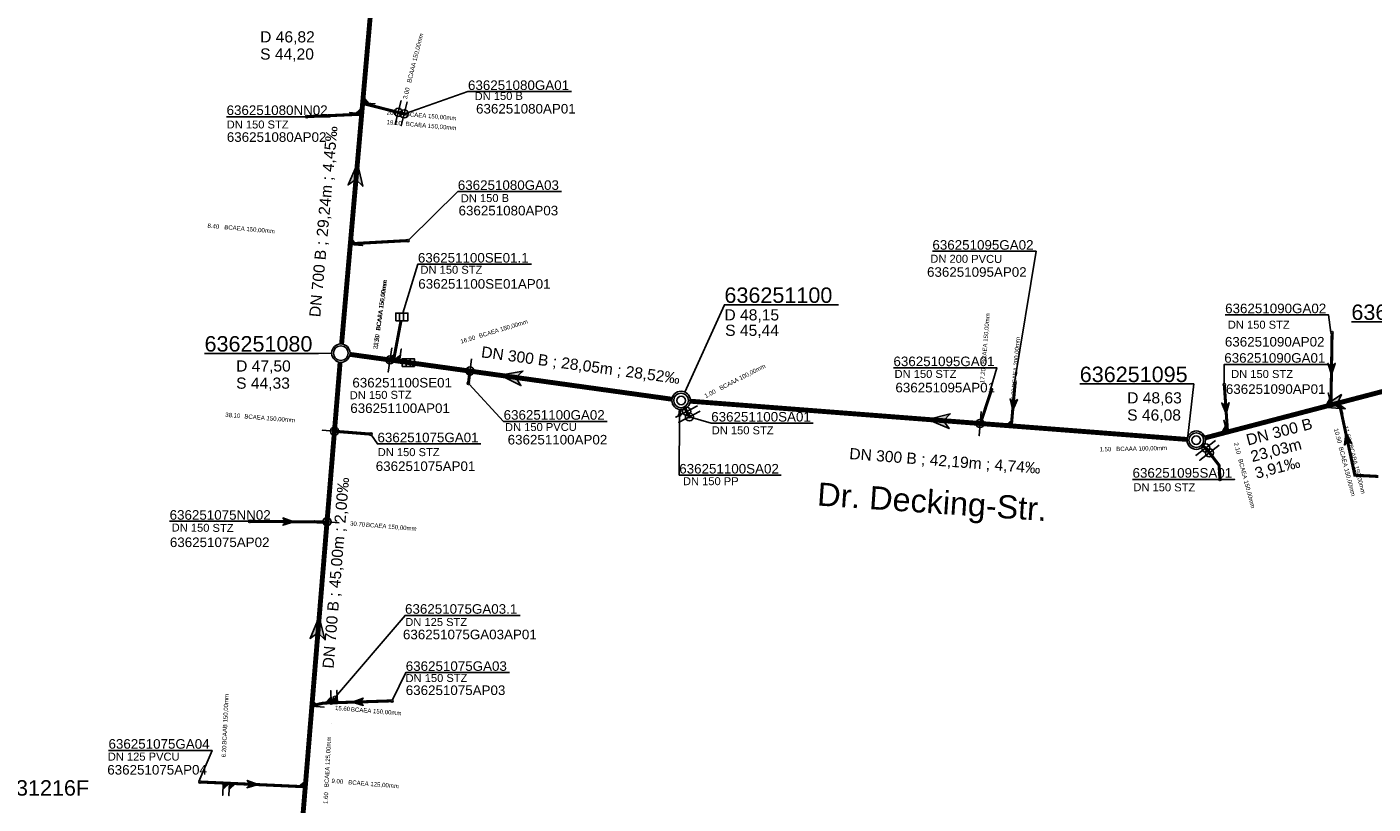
# Model space of a CAD drawing. Extents: x 356718 to 357658, y 5762241 to 5762615.
# Tile 100 of 157: x 357142 to 357252, y 5762405 to 5762468. Entities that reach past the tile are written whole.
import ezdxf
from ezdxf.enums import TextEntityAlignment as Align

# ---------------------------------------------------------------- set-up
doc = ezdxf.new("R2010")
doc.units = 0
doc.header["$MEASUREMENT"] = 0
doc.linetypes.add('AUSGEZOGEN', pattern=[0])
doc.linetypes.add('STRICHPUNKT', pattern=[5, 2, -1, 1, -1])
doc.layers.get('0').update_dxf_attribs({"linetype": 'AUSGEZOGEN'})
for name, color, linetype, true_color in [('111_00131_Symbol', 7, 'AUSGEZOGEN', 0x000000), ('111_00228_Schachtsymbol_nach_Sy', 7, 'AUSGEZOGEN', 0x000000), ('112_00229_Schachtdeckel', 7, 'AUSGEZOGEN', 0x000000), ('114_00133_Schachtnummer', 7, 'AUSGEZOGEN', 0x000000), ('114_10391_Deckelhoehe', 7, 'AUSGEZOGEN', 0x000000), ('114_10392_Schachtnummer', 7, 'AUSGEZOGEN', 0x000000), ('114_10393_Sohlhoehe', 7, 'AUSGEZOGEN', 0x000000), ('121_10376_Haltungen_Mischwasser', 6, 'STRICHPUNKT', 0xff00ff), ('121_10399_Haltungen_Mischwasser', 6, 'STRICHPUNKT', 0xff00ff), ('123_00048_Fliessrichtungspfeil', 7, 'AUSGEZOGEN', 0x000000), ('123_00137_Fliessrichtungspfeil', 7, 'AUSGEZOGEN', 0x000000), ('124_10395_Standard1', 7, 'AUSGEZOGEN', 0x000000), ('124_10626_Standard__Laenge____1', 7, 'AUSGEZOGEN', 0x000000), ('141_10677_Stutzen__alle__aus_DW', 7, 'AUSGEZOGEN', 0x000000), ('141_10868_Stutzen__141_', 7, 'AUSGEZOGEN', 0x000000), ('156_10394_Strassennamen_1_500', 7, 'AUSGEZOGEN', 0x000000)]:
    doc.layers.add(name, color=color, linetype=linetype, true_color=true_color)
doc.styles.add('ARIAL', font='arial.ttf', dxfattribs={"height": 1.5})
doc.styles.get("Standard").update_dxf_attribs({"font": 'arial.ttf', "height": 1})

# ---------------------------------------------------------------- blocks, each defined once
blk = doc.blocks.new('N03')
at = {"color": 0}
for radius in [0.75, 0.6]:
    blk.add_circle((0, 0), radius, dxfattribs=at)
blk = doc.blocks.new('ES')
at = {"color": 0, "linetype": 'AUSGEZOGEN'}
for points in [[(-0.494, -0.319), (-0.494, 0.306), (0.506, 0.306), (0.506, -0.319), (-0.494, -0.319)], [(-0.169, -0.319), (-0.169, 0.306)], [(0.156, -0.319), (0.156, 0.306)]]:
    blk.add_lwpolyline(points, dxfattribs=at)
blk = doc.blocks.new('F00')
at = {"color": 0}
blk.add_circle((0, 0), 0.1, dxfattribs=at)
blk = doc.blocks.new('DEC')
at = {"color": 0}
blk.add_circle((0, 0), 0.35, dxfattribs=at)
blk = doc.blocks.new('FLI')
at = {"color": 0, "linetype": 'AUSGEZOGEN'}
blk.add_lwpolyline([(-0.4, 0), (-0.9, -0.6), (0.9, 0), (-0.9, 0.6), (-0.4, 0)], close=True, dxfattribs=at)
at = {"color": 0}
for points in [[(-0.4, 0), (0.9, 0), (-0.9, 0.6)], [(-0.9, -0.6), (0.9, 0), (-0.4, 0)]]:
    blk.add_solid(points, dxfattribs=at)

msp = doc.modelspace()

# ---------------------------------------------------------------- linework, layer by layer
at = {"layer": '114_00133_Schachtnummer', "color": 18, "linetype": 'AUSGEZOGEN', "true_color": 0x000000}
for points in [[(357172.7, 5762461.1), (357177.8, 5762462.89), (357186.26, 5762462.89)], [(357164.54, 5762460.85), (357166.55, 5762460.84), (357158.09, 5762460.84)], [(357172.98, 5762450.8), (357176.97, 5762454.73), (357185.43, 5762454.73)], [(357222.41, 5762439.16), (357224.18, 5762449.86), (357215.72, 5762449.86)], [(357172.48, 5762444.82), (357173.71, 5762448.81), (357182.98, 5762448.81)], [(357248.25, 5762443.24), (357248.07, 5762444.67), (357239.62, 5762444.67)], [(357239.55, 5762439.08), (357239.55, 5762440.63), (357248.01, 5762440.63)], [(357220.45, 5762438.59), (357220.99, 5762440.35), (357212.54, 5762440.35)], [(357177.9, 5762439.02), (357180.71, 5762435.98), (357189.17, 5762435.98)], [(357195.08, 5762436.4), (357195.05, 5762431.6), (357203.38, 5762431.6)], [(357195.97, 5762436.33), (357197.66, 5762435.83), (357205.99, 5762435.83)], [(357169.93, 5762434.86), (357170.41, 5762434.15), (357178.86, 5762434.15)], [(357239.1, 5762431.25), (357240.39, 5762431.25), (357232.06, 5762431.25)], [(357159.89, 5762427.83), (357161.9, 5762427.83), (357153.44, 5762427.83)], [(357166.97, 5762413.52), (357172.66, 5762420.16), (357182.05, 5762420.16)], [(357171.64, 5762413.27), (357172.72, 5762415.49), (357181.18, 5762415.49)], [(357155.83, 5762406.6), (357156.9, 5762409.14), (357148.45, 5762409.14)]]:
    msp.add_lwpolyline(points, dxfattribs=at)
at = {"layer": '114_10392_Schachtnummer', "color": 18, "linetype": 'AUSGEZOGEN', "true_color": 0x000000}
for points in [[(357195.51, 5762438.37), (357198.74, 5762445.5), (357208.04, 5762445.5)], [(357258.84, 5762440.54), (357259.23, 5762444.1), (357249.93, 5762444.1)], [(357166.67, 5762441.55), (357165.6, 5762441.53), (357156.29, 5762441.53)], [(357236.58, 5762434.77), (357237.06, 5762439.04), (357227.75, 5762439.04)]]:
    msp.add_lwpolyline(points, dxfattribs=at)
at = {"layer": '121_10376_Haltungen_Mischwasser', "color": 6, "linetype": 'STRICHPUNKT', "true_color": 0xff00ff, "const_width": 0.4}
for points in [[(357167.48, 5762442.3), (357169.9, 5762469.94)], [(357194.46, 5762437.79), (357168.16, 5762441.45)], [(357163.8, 5762397.45), (357167.36, 5762440.81)], [(357258.81, 5762440.08), (357237.99, 5762434.64)], [(357236.51, 5762434.51), (357195.95, 5762437.63)]]:
    msp.add_lwpolyline(points, dxfattribs=at)
at = {"layer": '121_10399_Haltungen_Mischwasser', "color": 6, "linetype": 'STRICHPUNKT', "true_color": 0xff00ff, "const_width": 0.25}
for points in [[(357172.51, 5762461.09), (357169.3, 5762461.9)], [(357164.74, 5762460.85), (357169.02, 5762461.04)], [(357172.81, 5762450.73), (357168.3, 5762450.48)], [(357172.33, 5762444.19), (357171.74, 5762441.05)], [(357248.35, 5762443.12), (357248.26, 5762437.42)], [(357172.43, 5762440.86), (357171.53, 5762440.98)], [(357177.85, 5762439.19), (357177.95, 5762439.99)], [(357220.51, 5762438.47), (357219.67, 5762435.9)], [(357222.46, 5762438.98), (357222.17, 5762435.71)], [(357239.56, 5762438.88), (357239.81, 5762435.22)], [(357195.83, 5762436.45), (357195.54, 5762437.02)], [(357252.13, 5762431.49), (357250.21, 5762431.59), (357248.96, 5762437.4)], [(357195.09, 5762436.59), (357195.12, 5762436.94)], [(357169.78, 5762434.95), (357167, 5762435.17)], [(357239.2, 5762431.35), (357239.12, 5762432.41), (357238.11, 5762433.72), (357237.83, 5762433.96)], [(357160.09, 5762427.83), (357166.19, 5762427.77)], [(357171.5, 5762413.18), (357165.99, 5762413), (357165.16, 5762412.81)], [(357166.85, 5762413.36), (357166.69, 5762413.1)], [(357156.02, 5762406.56), (357164.42, 5762406.18)]]:
    msp.add_lwpolyline(points, dxfattribs=at)
at = {"layer": '141_10677_Stutzen__alle__aus_DW', "color": 18, "linetype": 'AUSGEZOGEN', "true_color": 0x000000}
for points in [[(357172.35, 5762462.16), (357171.86, 5762460.22)], [(357171.72, 5762440.96), (357171.86, 5762441.95)], [(357171.72, 5762440.96), (357171.79, 5762441.45), (357171.23, 5762441.02)], [(357196.54, 5762437.25), (357194.76, 5762436.34)], [(357239.13, 5762434.03), (357237.55, 5762432.81)], [(357166.64, 5762413.02), (357166.62, 5762413.52), (357166.14, 5762413)], [(357166.64, 5762413.02), (357166.6, 5762414.02)], [(357158.32, 5762406.46), (357158.28, 5762405.46)], [(357158.32, 5762406.46), (357158.3, 5762405.96), (357158.82, 5762406.43)]]:
    msp.add_lwpolyline(points, close=True, dxfattribs=at)
at = {"layer": '141_10677_Stutzen__alle__aus_DW', "color": 18, "true_color": 0x000000}
for centre in [(357172.11, 5762461.19), (357195.65, 5762436.8), (357238.34, 5762433.42)]:
    msp.add_circle(centre, 0.333, dxfattribs=at)
for points in [[(357171.72, 5762440.96), (357171.79, 5762441.45), (357171.23, 5762441.02)], [(357166.64, 5762413.02), (357166.62, 5762413.52), (357166.14, 5762413)], [(357158.32, 5762406.46), (357158.3, 5762405.96), (357158.82, 5762406.43)]]:
    msp.add_solid(points, dxfattribs=at)
at = {"layer": '141_10868_Stutzen__141_', "color": 18, "linetype": 'AUSGEZOGEN', "true_color": 0x000000}
for points in [[(357169.2, 5762461.98), (357169.7, 5762461.93), (357169.25, 5762462.47)], [(357169.12, 5762461.08), (357169.17, 5762461.58), (357168.63, 5762461.12)], [(357169.2, 5762461.98), (357170.2, 5762461.89)], [(357172.84, 5762462.04), (357172.35, 5762460.1)], [(357169.12, 5762461.08), (357168.13, 5762461.17)], [(357168.19, 5762450.42), (357168.69, 5762450.38), (357168.24, 5762450.92)], [(357168.19, 5762450.42), (357169.19, 5762450.33)], [(357171.57, 5762441.99), (357171.29, 5762440.01)], [(357172.22, 5762440.89), (357172.35, 5762441.88)], [(357172.22, 5762440.89), (357172.29, 5762441.38), (357171.72, 5762440.96)], [(357178.1, 5762441.08), (357177.83, 5762439.1)], [(357248.29, 5762437.33), (357248.04, 5762438.3)], [(357248.29, 5762437.33), (357248.16, 5762437.81), (357247.81, 5762437.2)], [(357248.97, 5762437.51), (357248.48, 5762437.38), (357249.09, 5762437.02)], [(357248.97, 5762437.51), (357249.22, 5762436.54)], [(357196.77, 5762436.81), (357194.99, 5762435.9)], [(357219.69, 5762436.8), (357219.54, 5762434.81)], [(357222.2, 5762435.61), (357222.24, 5762436.11), (357221.71, 5762435.65)], [(357222.2, 5762435.61), (357222.28, 5762436.61)], [(357239.78, 5762435.11), (357239.52, 5762436.07)], [(357167.89, 5762435.1), (357165.9, 5762435.26)], [(357239.78, 5762435.11), (357239.65, 5762435.59), (357239.29, 5762434.98)], [(357238.83, 5762434.43), (357237.24, 5762433.2)], [(357167.29, 5762427.72), (357165.29, 5762427.88)], [(357165.06, 5762412.75), (357165.56, 5762412.71), (357165.1, 5762413.25)], [(357167.14, 5762413.03), (357167.12, 5762413.53), (357166.64, 5762413.02)], [(357167.14, 5762413.03), (357167.1, 5762414.03)], [(357165.06, 5762412.75), (357166.05, 5762412.67)], [(357157.82, 5762406.48), (357157.78, 5762405.48)], [(357157.82, 5762406.48), (357157.8, 5762405.98), (357158.32, 5762406.46)], [(357164.52, 5762406.18), (357164.56, 5762406.67), (357164.02, 5762406.22)], [(357164.52, 5762406.18), (357163.52, 5762406.26)]]:
    msp.add_lwpolyline(points, close=True, dxfattribs=at)
at = {"layer": '141_10868_Stutzen__141_', "color": 18, "true_color": 0x000000}
for centre in [(357172.59, 5762461.07), (357171.43, 5762441), (357177.96, 5762440.09), (357195.88, 5762436.35), (357219.61, 5762435.81), (357166.9, 5762435.18), (357238.04, 5762433.81), (357166.29, 5762427.8)]:
    msp.add_circle(centre, 0.333, dxfattribs=at)
for points in [[(357169.2, 5762461.98), (357169.7, 5762461.93), (357169.25, 5762462.47)], [(357169.12, 5762461.08), (357169.17, 5762461.58), (357168.63, 5762461.12)], [(357168.19, 5762450.42), (357168.69, 5762450.38), (357168.24, 5762450.92)], [(357172.22, 5762440.89), (357172.29, 5762441.38), (357171.72, 5762440.96)], [(357248.29, 5762437.33), (357248.16, 5762437.81), (357247.81, 5762437.2)], [(357248.97, 5762437.51), (357248.48, 5762437.38), (357249.09, 5762437.02)], [(357222.2, 5762435.61), (357222.24, 5762436.11), (357221.71, 5762435.65)], [(357239.78, 5762435.11), (357239.65, 5762435.59), (357239.29, 5762434.98)], [(357165.06, 5762412.75), (357165.56, 5762412.71), (357165.1, 5762413.25)], [(357167.14, 5762413.03), (357167.12, 5762413.53), (357166.64, 5762413.02)], [(357157.82, 5762406.48), (357157.8, 5762405.98), (357158.32, 5762406.46)], [(357164.52, 5762406.18), (357164.56, 5762406.67), (357164.02, 5762406.22)]]:
    msp.add_solid(points, dxfattribs=at)

# ---------------------------------------------------------------- block references
at = {"layer": '111_00131_Symbol', "color": 18, "true_color": 0x000000}
for p, rotation in [((357169.2, 5762461.93), 265), ((357169.12, 5762461.04), 265), ((357168.2, 5762450.47), 265), ((357171.43, 5762441), 352.1999999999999), ((357171.72, 5762440.96), 352.3), ((357177.96, 5762440.09), 352.1999999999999), ((357248.26, 5762437.32), 14.60000000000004), ((357248.94, 5762437.5), 14.60000000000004), ((357166.9, 5762435.18), 265.3), ((357219.64, 5762435.8), 355.6), ((357222.16, 5762435.61), 355.6), ((357239.82, 5762435.12), 14.60000000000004), ((357166.29, 5762427.77), 265.3), ((357166.64, 5762413.02), 1.9), ((357165.06, 5762412.78), 265.3), ((357164.52, 5762406.18), 265.3)]:
    msp.add_blockref('F00', p, dxfattribs=dict(at, rotation=rotation))
for name, p in [('F00', (357164.64, 5762460.85)), ('F00', (357172.61, 5762461.07)), ('F00', (357172.91, 5762450.73)), ('ES', (357172.39, 5762444.51)), ('F00', (357248.35, 5762443.22)), ('ES', (357172.92, 5762440.79)), ('F00', (357177.83, 5762439.09)), ('F00', (357220.54, 5762438.57)), ('F00', (357222.47, 5762439.08)), ('F00', (357239.55, 5762438.98)), ('F00', (357195.08, 5762436.5)), ('F00', (357195.87, 5762436.36)), ('F00', (357169.88, 5762434.94)), ('F00', (357239.2, 5762431.25)), ('F00', (357159.99, 5762427.83)), ('F00', (357166.9, 5762413.44)), ('F00', (357171.6, 5762413.18)), ('F00', (357155.92, 5762406.57))]:
    msp.add_blockref(name, p, dxfattribs=at)
at = {"layer": '111_00228_Schachtsymbol_nach_Sy', "color": 18, "true_color": 0x000000}
for p in [(357167.42, 5762441.55), (357195.2, 5762437.69), (357237.26, 5762434.45)]:
    msp.add_blockref('N03', p, dxfattribs=at)
at = {"layer": '112_00229_Schachtdeckel', "color": 18, "true_color": 0x000000}
for p in [(357195.2, 5762437.69), (357237.26, 5762434.45)]:
    msp.add_blockref('DEC', p, dxfattribs=at)
at = {"layer": '123_00048_Fliessrichtungspfeil', "color": 18, "true_color": 0x000000}
for p, rotation in [((357168.69, 5762456.12), 85), ((357181.31, 5762439.62), 172), ((357248.4, 5762437.36), 194.7), ((357216.23, 5762436.07), 175.5), ((357165.58, 5762419.13), 85.30000000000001)]:
    msp.add_blockref('FLI', p, dxfattribs=dict(at, rotation=rotation))
at = {"layer": '123_00137_Fliessrichtungspfeil', "color": 18, "true_color": 0x000000, "xscale": 0.5, "yscale": 0.5, "zscale": 0.5}
for p, rotation in [((357248.3, 5762440.27), 269.2), ((357222.32, 5762437.34), 265.1), ((357239.68, 5762437.05), 273.9), ((357249.57, 5762434.55), 102.1), ((357163.14, 5762427.8), 359.4999999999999), ((357168.79, 5762413.09), 181.9), ((357160.22, 5762406.37), 357.5000000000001)]:
    msp.add_blockref('FLI', p, dxfattribs=dict(at, rotation=rotation))

# ---------------------------------------------------------------- texts
at = {"layer": '114_00133_Schachtnummer', "color": 18, "true_color": 0x000000, "style": 'ARIAL'}
for s, p in [('636251080GA01', (357177.8, 5762463.8)), ('636251080NN02', (357158.09, 5762461.76)), ('636251080AP01', (357178.46, 5762461.88)), ('636251080AP02', (357158.11, 5762459.57)), ('636251080GA03', (357176.97, 5762455.65)), ('636251080AP03', (357177.03, 5762453.57)), ('636251095GA02', (357215.72, 5762450.77)), ('636251100SE01.1', (357173.71, 5762449.72)), ('636251095AP02', (357215.28, 5762448.56)), ('636251100SE01AP01', (357173.74, 5762447.59)), ('636251090GA02', (357239.62, 5762445.59)), ('636251090AP02', (357239.6, 5762442.87)), ('636251090GA01', (357239.55, 5762441.55)), ('636251095GA01', (357212.54, 5762441.27)), ('636251100SE01', (357168.36, 5762439.53)), ('636251095AP01', (357212.7, 5762439.13)), ('636251090AP01', (357239.68, 5762439.01)), ('636251100AP01', (357168.19, 5762437.45)), ('636251100GA02', (357180.71, 5762436.9)), ('636251100SA01', (357197.66, 5762436.75)), ('636251075GA01', (357170.41, 5762435.06)), ('636251100AP02', (357181.04, 5762434.88)), ('636251075AP01', (357170.27, 5762432.72)), ('636251100SA02', (357195.05, 5762432.51)), ('636251095SA01', (357232.06, 5762432.17)), ('636251075NN02', (357153.44, 5762428.74)), ('636251075AP02', (357153.46, 5762426.51)), ('636251075GA03.1', (357172.66, 5762421.07)), ('636251075GA03AP01', (357172.49, 5762418.99)), ('636251075GA03', (357172.72, 5762416.41)), ('636251075AP03', (357172.72, 5762414.44)), ('636251075GA04', (357148.45, 5762410.06)), ('636251075AP04', (357148.35, 5762407.95))]:
    msp.add_text(s, height=0.7814, dxfattribs=at).set_placement(p, align=Align.TOP_LEFT)
at = {"layer": '114_10391_Deckelhoehe', "color": 18, "true_color": 0x000000, "style": 'ARIAL'}
for s, p in [('D 46,82', (357160.83, 5762467.81)), ('D 48,15', (357198.74, 5762445.13)), ('D 47,50', (357158.87, 5762440.96)), ('D 48,63', (357231.62, 5762438.36))]:
    msp.add_text(s, height=0.912, dxfattribs=at).set_placement(p, align=Align.TOP_LEFT)
at = {"layer": '114_10392_Schachtnummer', "color": 18, "true_color": 0x000000, "style": 'ARIAL'}
for s, p in [('636251100', (357198.74, 5762446.91)), ('636251090', (357249.93, 5762445.52)), ('636251080', (357156.29, 5762442.94)), ('636251095', (357227.75, 5762440.45)), ('636231216F', (357136.98, 5762406.71))]:
    msp.add_text(s, height=1.26, dxfattribs=at).set_placement(p, align=Align.TOP_LEFT)
at = {"layer": '114_10393_Sohlhoehe', "color": 18, "true_color": 0x000000, "style": 'ARIAL'}
for s, p in [('S 44,20', (357160.83, 5762466.41)), ('S 45,44', (357198.8, 5762443.87)), ('S 44,33', (357158.87, 5762439.56)), ('S 46,08', (357231.62, 5762436.96))]:
    msp.add_text(s, height=0.912, dxfattribs=at).set_placement(p, align=Align.TOP_LEFT)
at = {"layer": '124_10395_Standard1', "color": 18, "true_color": 0x000000, "style": 'ARIAL'}
for s, height, rotation, p in [('DN 700 B ; 29,24m ; 4,45‰', 0.9116, 84.8, (357164.83, 5762444.54)), ('DN 300 B ; 28,05m ; 28,52‰', 0.9116, 352.3, (357178.96, 5762442.12)), ('DN 300 B', 0.912, 14.6, (357241.25, 5762434.89)), ('23,03m', 0.912, 14.6, (357241.6, 5762433.54)), ('DN 300 B ; 42,19m ; 4,74‰', 0.9116, 355.6, (357208.98, 5762433.82)), ('3,91‰', 0.912, 14.6, (357241.95, 5762432.18)), ('DN 700 B ; 45,00m ; 2,00‰', 0.9116, 85.3, (357165.91, 5762415.87))]:
    msp.add_text(s, height=height, rotation=rotation, dxfattribs=at).set_placement(p, align=Align.TOP_LEFT)
at = {"layer": '124_10626_Standard__Laenge____1', "color": 18, "true_color": 0x000000, "style": 'ARIAL'}
for s, height, rotation, p in [('DN 150 B', 0.651, 0.4, (357178.34, 5762462.84)), ('DN 150 B', 0.651, 0.4, (357177.21, 5762454.51)), ('DN 200 PVCU', 0.6511, 359.8, (357215.55, 5762449.58)), ('DN 150 STZ', 0.651, 359.9, (357239.84, 5762444.2)), ('DN 150 STZ', 0.651, 359.9, (357240.11, 5762440.18)), ('DN 150 STZ', 0.651, 0.6, (357168.14, 5762438.44)), ('DN 150 PVCU', 0.6511, 0.2, (357180.82, 5762435.84)), ('DN 150 STZ', 0.651, 359.8, (357232.13, 5762430.94)), ('DN 150 STZ', 0.651, 359.5, (357153.61, 5762427.65)), ('DN 150 STZ', 0.651, 0.3, (357172.7, 5762415.36))]:
    msp.add_text(s, height=height, rotation=rotation, dxfattribs=at).set_placement(p, align=Align.TOP_LEFT)
for s, height, p in [('DN 150 STZ', 0.651, (357158.1, 5762460.53)), ('DN 150 STZ', 0.651, (357173.92, 5762448.68)), ('DN 150 STZ', 0.651, (357212.63, 5762440.18)), ('DN 150 STZ', 0.651, (357197.7, 5762435.58)), ('DN 150 STZ', 0.651, (357170.43, 5762433.8)), ('DN 150 PP', 0.651, (357195.35, 5762431.43)), ('DN 125 STZ', 0.651, (357172.68, 5762419.94)), ('DN 125 PVCU', 0.6511, (357148.39, 5762408.96))]:
    msp.add_text(s, height=height, dxfattribs=at).set_placement(p, align=Align.TOP_LEFT)
at = {"layer": '141_10677_Stutzen__alle__aus_DW', "color": 18, "true_color": 0x000000}
for s, rotation, p in [('3.00', 75.8, (357172.51, 5762462.8)), ('1.50', 37.6, (357239.65, 5762434.44)), ('1.60', 271.9, (357166.69, 5762411.36)), ('6.20', 87.4, (357158.39, 5762408.11))]:
    msp.add_text(s, height=0.00707, rotation=rotation, dxfattribs=at).set_placement(p, align=Align.TOP_RIGHT)
for s, rotation, p in [('BCAAA 150,00mm', 75.8, (357172.51, 5762462.81)), ('BCAAA 150,00mm', 89.1, (357172.06, 5762443.8)), ('0.30', 89.1, (357172.05, 5762443.38)), ('1.00', 352.9, (357199.8, 5762437.33)), ('BCAAA 100,00mm', 352.9, (357200.22, 5762437.28)), ('BCAAA 100,00mm', 37.6, (357239.65, 5762434.44)), ('BCAEA 125,00mm', 271.9, (357166.69, 5762411.35)), ('BCAAB 150,00mm', 87.4, (357158.39, 5762408.12))]:
    msp.add_text(s, height=0.00707, rotation=rotation, dxfattribs=at).set_placement(p, align=Align.TOP_LEFT)
at = {"layer": '141_10868_Stutzen__141_', "color": 18, "true_color": 0x000000}
for s, height, rotation, p in [('BCAAA 150,00mm', 0.3533, 75.8, (357172.81, 5762463.67)), ('3.00', 0.353, 75.8, (357172.47, 5762462.33)), ('20.00', 0.353, 355.1, (357171.19, 5762461.37)), ('19.10', 0.353, 355.1, (357171.18, 5762460.58)), ('BCAEA 150,00mm', 0.3533, 355.1, (357172.74, 5762460.44)), ('BCAEA 150,00mm', 0.3533, 355.1, (357172.75, 5762461.24)), ('8.40', 0.353, 355.1, (357156.55, 5762452.13)), ('BCAEA 150,00mm', 0.3533, 355.1, (357157.92, 5762452.02)), ('BCAEA 150,00mm', 0.3533, 82, (357170.27, 5762443.46)), ('BCAAA 150,00mm', 0.3533, 82.3, (357170.28, 5762443.41)), ('BCAEA 150,00mm', 0.3533, 16.8, (357178.65, 5762443.12)), ('BCAEA 150,00mm', 0.3533, 85.5, (357219.73, 5762440.69)), ('23.50', 0.353, 82, (357170.05, 5762441.9)), ('0.30', 0.353, 82.3, (357170.1, 5762442.05)), ('16.90', 0.353, 16.8, (357177.15, 5762442.66)), ('BCAEA 200,00mm', 0.3533, 85.5, (357222.2, 5762438.75)), ('BCAAA 100,00mm', 0.3533, 27, (357198.28, 5762438.82)), ('17.20', 0.353, 85.5, (357219.6, 5762439.12)), ('1.00', 0.353, 27, (357197.06, 5762438.19)), ('38.10', 0.353, 355.4, (357158, 5762436.71)), ('BCAEA 150,00mm', 0.3533, 355.4, (357159.56, 5762436.58)), ('10.90', 0.353, 284.7, (357248.84, 5762435.45)), ('11.60', 0.353, 284.7, (357249.64, 5762435.65)), ('1.50', 0.353, 1.2, (357229.36, 5762433.88)), ('BCAAA 100,00mm', 0.3533, 1.2, (357230.73, 5762433.91)), ('2.10', 0.353, 284.7, (357240.68, 5762434.29)), ('BCAEA 150,00mm', 0.3533, 284.7, (357249.23, 5762433.94)), ('BCABA 150,00mm', 0.3533, 284.7, (357250.04, 5762434.14)), ('BCAEA 150,00mm', 0.3533, 284.7, (357241.03, 5762432.96)), ('BCAEA 150,00mm', 0.3533, 355.4, (357169.49, 5762427.73)), ('BCAAB 150,00mm', 0.3533, 87.4, (357157.72, 5762409.62)), ('BCAEA 150,00mm', 0.3533, 355.4, (357168.26, 5762412.68)), ('BCAEA 125,00mm', 0.3533, 87, (357166.06, 5762406.15)), ('9.00', 0.353, 355.4, (357166.67, 5762406.84)), ('BCAEA 125,00mm', 0.3533, 355.4, (357168.04, 5762406.73)), ('1.60', 0.353, 87, (357165.99, 5762404.78))]:
    msp.add_text(s, height=height, rotation=rotation, dxfattribs=at).set_placement(p, align=Align.TOP_LEFT)
for s, rotation, p in [('14.60', 85.5, (357222.19, 5762438.68)), ('30.70', 355.4, (357169.42, 5762427.74)), ('15.60', 355.4, (357168.19, 5762412.69)), ('6.20', 87.4, (357157.72, 5762409.55))]:
    msp.add_text(s, height=0.353, rotation=rotation, dxfattribs=at).set_placement(p, align=Align.TOP_RIGHT)
at = {"layer": '156_10394_Strassennamen_1_500', "color": 18, "true_color": 0x000000, "style": 'ARIAL'}
msp.add_text('Dr. Decking-Str.', height=1.8902, rotation=356.1, dxfattribs=at).set_placement((357206.4, 5762431.01), align=Align.TOP_LEFT)

doc.saveas('drawing.dxf')
